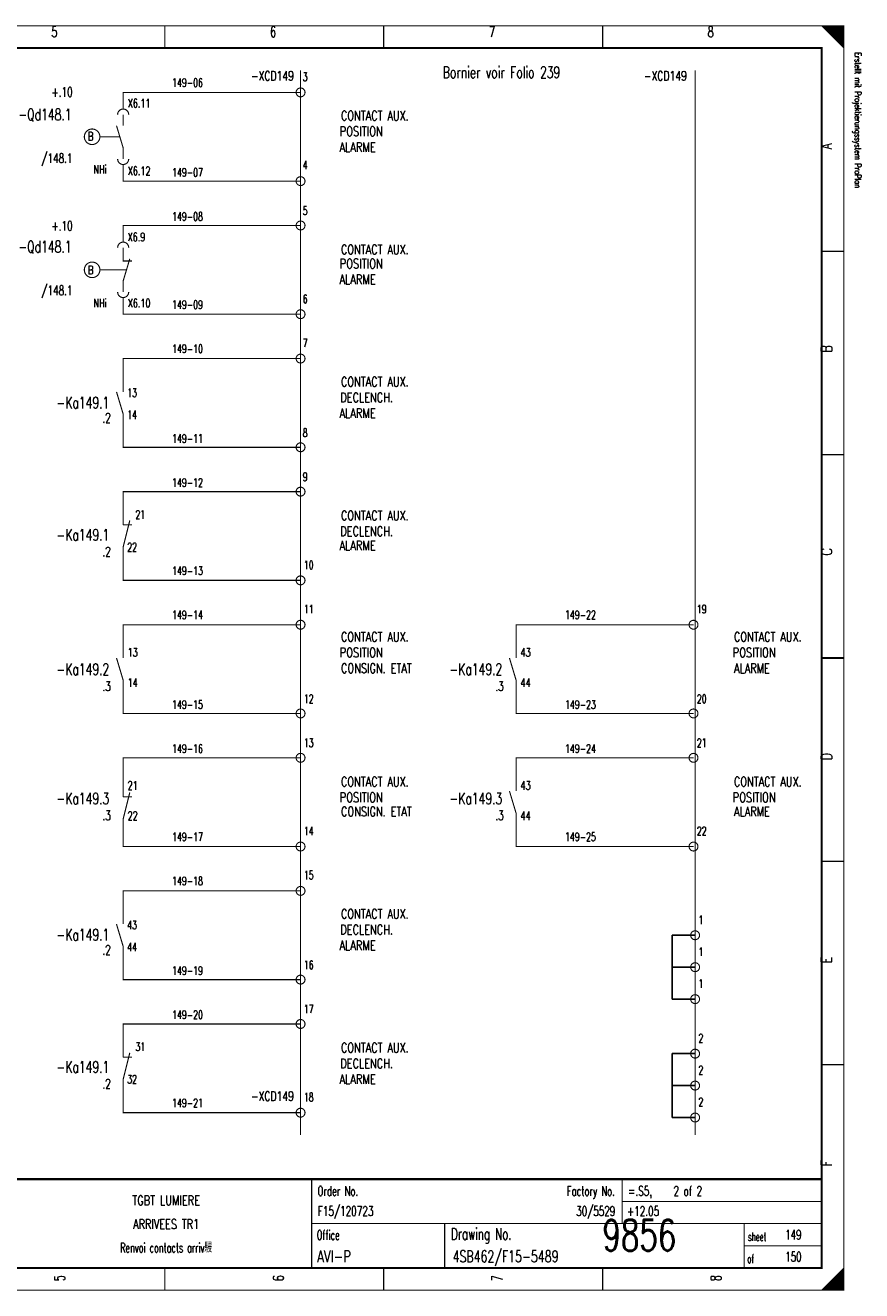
# Model space of a CAD drawing. Header units: centimetres. Extents: x 0 to 491, y -1040 to 69.
# Tile 148 of 181: x 472 to 491, y -560 to -531. Entities that reach past the tile are written whole.
import ezdxf
from ezdxf.enums import TextEntityAlignment as Align

# ---------------------------------------------------------------- set-up
doc = ezdxf.new("R2010")
doc.units = ezdxf.units.CM
doc.header["$MEASUREMENT"] = 0
doc.linetypes.add('STRICH-PUNKT', pattern=[4.7, 3, -0.75, 0.2, -0.75])
doc.layers.get('0').update_dxf_attribs({"color": 9, "linetype": 'CONTINUOUS'})
doc.styles.get("Standard").update_dxf_attribs({"font": 'romans.shx', "bigfont": 'TXT.shx'})

msp = doc.modelspace()

# ---------------------------------------------------------------- linework, layer by layer
at = {"color": 0, "const_width": 0.025, "flags": 128}
for points in [[(450, -545.75), (450, -531.5), (490.5, -531.5), (490.5, -560), (450, -560), (450, -545.75)], [(490, -531.5), (490.5, -532), (490.475, -531.975), (490.475, -531.5), (490.45, -531.5), (490.45, -531.95), (490.425, -531.925), (490.425, -531.5), (490.4, -531.5), (490.4, -531.9), (490.375, -531.875), (490.375, -531.5), (490.35, -531.5), (490.35, -531.85), (490.325, -531.825)], [(490.15, -531.65), (490.15, -531.5), (490.125, -531.5), (490.125, -531.625), (490.1, -531.6), (490.1, -531.5), (490.075, -531.5), (490.075, -531.575), (490.05, -531.55), (490.05, -531.5), (490.025, -531.5), (490.025, -531.525)], [(490.325, -531.825), (490.325, -531.5), (490.3, -531.5), (490.3, -531.8), (490.275, -531.775), (490.275, -531.5), (490.25, -531.5), (490.25, -531.75), (490.225, -531.725), (490.225, -531.5), (490.2, -531.5), (490.2, -531.7), (490.175, -531.675), (490.175, -531.5), (490.15, -531.5)], [(490.475, -559.525), (490.475, -560), (490.45, -560), (490.45, -559.55), (490.425, -559.575), (490.425, -560), (490.4, -560), (490.4, -559.6), (490.375, -559.625), (490.375, -560), (490.35, -560), (490.35, -559.65), (490.325, -559.675), (490.325, -560), (490.3, -560)], [(490.125, -559.875), (490.125, -560), (490.1, -560), (490.1, -559.9), (490.075, -559.925), (490.075, -560), (490.05, -560), (490.05, -559.95), (490.025, -559.975), (490.025, -560)], [(490.3, -560), (490.3, -559.7), (490.275, -559.725), (490.275, -560), (490.25, -560), (490.25, -559.75), (490.225, -559.775), (490.225, -560), (490.2, -560), (490.2, -559.8), (490.175, -559.825), (490.175, -560), (490.15, -560), (490.15, -559.85), (490.125, -559.875)]]:
    msp.add_lwpolyline(points, dxfattribs=at)
at = {"color": 0, "flags": 128}
for points, const_width in [([(450, -531.5), (490.5, -531.5), (490.5, -560), (450, -560)], 0.025), ([(450.5, -532), (490, -532), (490, -559.5), (450.5, -559.5)], 0.05), ([(450.5, -532), (490, -532), (490, -559.5), (450.5, -559.5)], 0.025)]:
    msp.add_lwpolyline(points, close=True, dxfattribs=dict(at, const_width=const_width))
at = {"color": 0}
for points, const_width in [([(475.188, -531.5), (475.188, -532)], 0.025), ([(480.125, -531.5), (480.125, -532)], 0.025), ([(485.062, -531.5), (485.062, -532)], 0.025), ([(490.5, -536.583), (490, -536.583)], 0.025), ([(490.5, -541.167), (490, -541.167)], 0.025), ([(490, -545.75), (490.5, -545.75)], 0.05), ([(490.5, -545.75), (490, -545.75)], 0.025), ([(490.5, -550.333), (490, -550.333)], 0.025), ([(490.5, -554.917), (490, -554.917)], 0.025), ([(490, -557.5), (450.5, -557.5)], 0.05), ([(478.5, -557.5), (478.5, -559.5)], 0.025), ([(485.5, -557.5), (485.5, -558.5)], 0.025), ([(485.5, -558), (490, -558)], 0.025), ([(478.5, -558.5), (490, -558.5)], 0.025), ([(481.5, -558.5), (481.5, -559.5)], 0.025), ([(488.25, -558.5), (488.25, -559.5)], 0.025), ([(488.25, -559), (490, -559)], 0.025), ([(475.188, -560), (475.188, -559.5)], 0.025), ([(480.125, -560), (480.125, -559.5)], 0.025), ([(485.062, -560), (485.062, -559.5)], 0.025), ([(490.5, -559.5), (490, -560)], 0.025)]:
    msp.add_lwpolyline(points, dxfattribs=dict(at, const_width=const_width))
at = {"color": 0, "linetype": 'STRICH-PUNKT', "const_width": 0.025}
for points in [[(478.25, -532.5), (478.25, -556.5)], [(487.146, -532.5), (487.146, -556.5)]]:
    msp.add_lwpolyline(points, dxfattribs=at)
at = {"color": 1, "const_width": 0.025, "flags": 128}
for points in [[(474.25, -533.25), (474.25, -533), (478.25, -533)], [(474.1, -533.75), (474.25, -534.25), (474.25, -534.5)], [(478.25, -535), (474.25, -535), (474.25, -534.75)], [(474.25, -536.25), (474.25, -536), (478.25, -536)], [(474.25, -536.75), (474.25, -536.8), (474.45, -536.8)], [(474.4, -536.75), (474.25, -537.25), (474.25, -537.5)], [(478.25, -538), (474.25, -538), (474.25, -537.75)], [(474.25, -542.75), (474.25, -542), (478.25, -542)], [(478.25, -544), (474.25, -544), (474.25, -543.25)]]:
    msp.add_lwpolyline(points, dxfattribs=at)
for points in [[(478.35, -533, 1), (478.15, -533, 1)], [(473.725, -534, 1), (473.375, -534, 1)], [(478.35, -535, 1), (478.15, -535, 1)], [(478.35, -536, 1), (478.15, -536, 1)], [(473.725, -537, 1), (473.375, -537, 1)], [(478.35, -538, 1), (478.15, -538, 1)], [(478.35, -542, 1), (478.15, -542, 1)], [(478.35, -544, 1), (478.15, -544, 1)]]:
    msp.add_lwpolyline(points, format="xyb", close=True, dxfattribs=at)
for points in [[(474.375, -533.5, 1), (474.125, -533.5, 1)], [(474.125, -534.5, 1), (474.375, -534.5, 1)], [(474.375, -536.5, 1), (474.125, -536.5, 1)], [(474.125, -537.5, 1), (474.375, -537.5, 1)]]:
    msp.add_lwpolyline(points, format="xyb", dxfattribs=at)
at = {"color": 1, "const_width": 0.025}
for points in [[(474.25, -533.375), (474.25, -533.25)], [(474.25, -533.5), (474.25, -533.75)], [(474.175, -534), (473.725, -534)], [(474.25, -534.625), (474.25, -534.75)], [(474.25, -536.375), (474.25, -536.25)], [(474.25, -536.5), (474.25, -536.75)], [(474.325, -537), (473.725, -537)], [(474.25, -537.625), (474.25, -537.75)], [(474.4, -542.65), (474.25, -543.25)], [(474.25, -542.75), (474.45, -542.75)]]:
    msp.add_lwpolyline(points, dxfattribs=at)
at = {"color": 4, "const_width": 0.025, "flags": 128}
for points in [[(474.25, -539.75), (474.25, -539), (478.25, -539)], [(478.25, -541), (474.25, -541), (474.25, -540.25)], [(483.11, -545.25), (483.11, -545), (487.11, -545)], [(482.96, -545.75), (483.11, -546.25), (483.11, -546.5)], [(487.11, -547), (483.11, -547), (483.11, -546.75)], [(483.11, -548.25), (483.11, -548), (487.11, -548)], [(482.96, -548.75), (483.11, -549.25), (483.11, -549.5)], [(487.11, -550), (483.11, -550), (483.11, -549.75)]]:
    msp.add_lwpolyline(points, dxfattribs=at)
for points in [[(478.35, -539, 1), (478.15, -539, 1)], [(478.35, -541, 1), (478.15, -541, 1)], [(487.21, -545, 1), (487.01, -545, 1)], [(487.21, -547, 1), (487.01, -547, 1)], [(487.21, -548, 1), (487.01, -548, 1)], [(487.21, -550, 1), (487.01, -550, 1)]]:
    msp.add_lwpolyline(points, format="xyb", close=True, dxfattribs=at)
at = {"color": 4, "const_width": 0.025}
for points in [[(474.1, -539.75), (474.25, -540.25)], [(483.11, -545.375), (483.11, -545.25)], [(483.11, -545.321), (483.11, -545.571)], [(483.11, -545.5), (483.11, -545.75)], [(483.11, -546.396), (483.11, -546.646)], [(483.11, -546.625), (483.11, -546.75)], [(483.11, -548.375), (483.11, -548.25)], [(483.11, -548.324), (483.11, -548.574)], [(483.11, -548.5), (483.11, -548.75)], [(483.11, -549.381), (483.11, -549.631)], [(483.11, -549.625), (483.11, -549.75)]]:
    msp.add_lwpolyline(points, dxfattribs=at)
at = {"color": 5, "const_width": 0.025, "flags": 128}
for points in [[(474.25, -545.25), (474.25, -545), (478.25, -545)], [(474.1, -545.75), (474.25, -546.25), (474.25, -546.5)], [(478.25, -547), (474.25, -547), (474.25, -546.75)], [(474.25, -551.75), (474.25, -551), (478.25, -551)], [(478.25, -553), (474.25, -553), (474.25, -552.25)]]:
    msp.add_lwpolyline(points, dxfattribs=at)
for points in [[(478.35, -545, 1), (478.15, -545, 1)], [(478.35, -547, 1), (478.15, -547, 1)], [(478.35, -551, 1), (478.15, -551, 1)], [(478.35, -553, 1), (478.15, -553, 1)]]:
    msp.add_lwpolyline(points, format="xyb", close=True, dxfattribs=at)
at = {"color": 5, "const_width": 0.025}
for points in [[(474.25, -545.375), (474.25, -545.25)], [(474.25, -545.321), (474.25, -545.571)], [(474.25, -545.5), (474.25, -545.75)], [(474.25, -546.396), (474.25, -546.646)], [(474.25, -546.625), (474.25, -546.75)], [(474.1, -551.75), (474.25, -552.25)]]:
    msp.add_lwpolyline(points, dxfattribs=at)
at = {"color": 6, "const_width": 0.025, "flags": 128}
for points in [[(478.35, -548, 1), (478.15, -548, 1)], [(478.35, -550, 1), (478.15, -550, 1)], [(478.35, -554, 1), (478.15, -554, 1)], [(478.35, -556, 1), (478.15, -556, 1)]]:
    msp.add_lwpolyline(points, format="xyb", close=True, dxfattribs=at)
for points in [[(474.25, -548.25), (474.25, -548), (478.25, -548)], [(478.25, -550), (474.25, -550), (474.25, -549.75)], [(474.25, -554.75), (474.25, -554), (478.25, -554)], [(478.25, -556), (474.25, -556), (474.25, -555.25)]]:
    msp.add_lwpolyline(points, dxfattribs=at)
at = {"color": 6, "const_width": 0.025}
for points in [[(474.25, -548.375), (474.25, -548.25)], [(474.25, -548.324), (474.25, -548.574)], [(474.25, -548.5), (474.25, -548.881)], [(474.4, -548.781), (474.25, -549.381)], [(474.25, -548.881), (474.45, -548.881)], [(474.25, -549.381), (474.25, -549.631)], [(474.25, -549.625), (474.25, -549.75)], [(474.4, -554.65), (474.25, -555.25)], [(474.25, -554.75), (474.45, -554.75)]]:
    msp.add_lwpolyline(points, dxfattribs=at)
at = {"color": 0, "const_width": 0.025, "flags": 128}
for points in [[(487.246, -552, 1), (487.046, -552, 1)], [(487.246, -552.72, 1), (487.046, -552.72, 1)], [(487.246, -553.44, 1), (487.046, -553.44, 1)], [(487.246, -554.669, 1), (487.046, -554.669, 1)], [(487.246, -555.389, 1), (487.046, -555.389, 1)], [(487.246, -556.109, 1), (487.046, -556.109, 1)]]:
    msp.add_lwpolyline(points, format="xyb", close=True, dxfattribs=at)
at = {"color": 0, "linetype": 'Continuous'}
for points in [[(487.146, -552), (486.629, -552)], [(486.629, -552), (486.629, -553.44)], [(487.146, -552.72), (486.629, -552.72)], [(487.146, -553.44), (486.629, -553.44)], [(486.629, -554.669), (486.629, -556.109)], [(487.146, -554.669), (486.629, -554.669)], [(487.146, -555.389), (486.629, -555.389)], [(487.146, -556.109), (486.629, -556.109)]]:
    msp.add_lwpolyline(points, dxfattribs=at)

# ---------------------------------------------------------------- texts
at = {"color": 0}
for s, height, width, p in [('5', 0.238, 0.672, (472.699, -531.514)), ('6', 0.238, 0.672, (477.632, -531.514)), ('7', 0.238, 0.672, (482.566, -531.514)), ('8', 0.238, 0.672, (487.499, -531.514)), ('TGBT LUMIERE', 0.21431, 0.754667, (475.219, -557.87)), ('ARRIVEES TR1', 0.21431, 0.747333, (475.219, -558.403)), ('Renvoi contacts arriv駸', 0.21431, 0.615304, (475.219, -558.935))]:
    msp.add_text(s, height=height, dxfattribs=dict(at, width=width)).set_placement(p, align=Align.TOP_CENTER)
at = {"color": 0, "width": 0.622634}
msp.add_text('Erstellt mit Projektierungssystem ProPlan', height=0.14288, rotation=270, dxfattribs=at).set_placement((490.702, -532.094), align=Align.BOTTOM_LEFT)
at = {"color": 1, "width": 0.713143}
msp.add_text('-XCD149', height=0.2143, dxfattribs=at).set_placement((478.101, -532.799), align=Align.BOTTOM_RIGHT)
at = {"color": 1, "width": 0.672}
for s, height, p in [('3', 0.191, (478.298, -532.803)), ('4', 0.191, (478.298, -534.791)), ('5', 0.191, (478.298, -535.82)), ('6', 0.191, (478.298, -537.808)), ('9', 0.191, (478.298, -541.818)), ('21', 0.1905, (474.527, -542.67)), ('10', 0.1905, (478.325, -543.806))]:
    msp.add_text(s, height=height, dxfattribs=at).set_placement(p, align=Align.BOTTOM_LEFT)
at = {"color": 0}
for s, height, width, p in [('Bornier voir Folio 239', 0.26194, 0.68, (484.107, -532.757)), ('-XCD149', 0.2143, 0.713143, (486.961, -532.799)), ('30/5529', 0.2143, 0.675429, (485.346, -558.389))]:
    msp.add_text(s, height=height, dxfattribs=dict(at, width=width)).set_placement(p, align=Align.BOTTOM_RIGHT)
at = {"color": 1}
for s, height, width, p in [('149-06', 0.1905, 0.676, (475.353, -532.685)), ('X6.11', 0.1905, 0.6944, (474.355, -533.147)), ('X6.12', 0.1905, 0.6944, (474.355, -534.673)), ('149-07', 0.1905, 0.676, (475.353, -534.708)), ('149-08', 0.1905, 0.676, (475.353, -535.702)), ('X6.9', 0.1905, 0.7, (474.35, -536.164)), ('X6.10', 0.1905, 0.6944, (474.355, -537.654)), ('149-09', 0.1905, 0.676, (475.353, -537.69)), ('149-12', 0.1905, 0.676, (475.353, -541.7)), ('CONTACT AUX.', 0.21431, 0.749333, (479.161, -542.432)), ('DECLENCH.', 0.2143, 0.752889, (479.145, -542.786)), ('ALARME', 0.2143, 0.76, (479.127, -543.106)), ('22', 0.1905, 0.672, (474.342, -543.156)), ('149-13', 0.1905, 0.676, (475.353, -543.688))]:
    msp.add_text(s, height=height, dxfattribs=dict(at, width=width)).set_placement(p, align=Align.TOP_LEFT)
at = {"color": 0}
for s, height, width, p in [('+.10', 0.2143, 0.684, (473.112, -532.884)), ('-Qd148.1', 0.2619, 0.68, (473.086, -533.367)), ('/148.1', 0.2143, 0.68, (473.107, -534.375)), ('/148.1', 0.2143, 0.68, (473.107, -534.375)), ('+.10', 0.2143, 0.684, (473.112, -535.901)), ('-Qd148.1', 0.2619, 0.68, (473.086, -536.348)), ('/148.1', 0.2143, 0.68, (473.107, -537.356)), ('/148.1', 0.2143, 0.68, (473.107, -537.356)), ('Factory No.', 0.21431, 0.646545, (485.335, -557.658))]:
    msp.add_text(s, height=height, dxfattribs=dict(at, width=width)).set_placement(p, align=Align.TOP_RIGHT)
for s, height, width, p in [('CONTACT AUX.', 0.21431, 0.749333, (479.161, -533.417)), ('POSITION', 0.2143, 0.76, (479.133, -533.771)), ('ALARME', 0.2143, 0.76, (479.127, -534.126)), ('CONTACT AUX.', 0.21431, 0.749333, (479.161, -536.433)), ('POSITION', 0.2143, 0.76, (479.133, -536.753)), ('ALARME', 0.2143, 0.76, (479.127, -537.108)), ('CONTACT AUX.', 0.21431, 0.749333, (488.021, -545.164)), ('POSITION', 0.2143, 0.76, (487.993, -545.519)), ('ALARME', 0.2143, 0.750154, (488.023, -545.874)), ('CONTACT AUX.', 0.21431, 0.749333, (488.021, -548.43)), ('POSITION', 0.2143, 0.76, (487.993, -548.785)), ('ALARME', 0.2143, 0.750154, (488.023, -549.104)), ('Order No.', 0.2143, 0.656889, (478.633, -557.658)), ('=.S5,    2 of 2', 0.21431, 0.682667, (485.637, -557.658)), ('Office', 0.2143, 0.626667, (478.615, -558.651)), ('Drawing No.', 0.26194, 0.646545, (481.643, -558.602)), ('sheet', 0.1905, 0.6, (488.338, -558.701)), ('of', 0.1905, 0.6, (488.323, -559.198))]:
    msp.add_text(s, height=height, dxfattribs=dict(at, width=width)).set_placement(p, align=Align.TOP_LEFT)
at = {"color": 1}
for s, height, width, p in [('B', 0.191, 0.76, (473.515, -533.892)), ('NHi', 0.1905, 0.706667, (473.728, -534.637)), ('B', 0.191, 0.76, (473.515, -536.909)), ('NHi', 0.1905, 0.706667, (473.728, -537.654))]:
    msp.add_text(s, height=height, dxfattribs=dict(at, width=width)).set_placement(p, align=Align.TOP_CENTER)
at = {"color": 0, "width": 0.76}
for s, p in [('A', (489.991, -534.283)), ('B', (489.991, -538.861)), ('C', (489.992, -543.439)), ('D', (489.992, -548.053)), ('E', (489.991, -552.632)), ('F', (489.991, -557.21))]:
    msp.add_text(s, height=0.238, rotation=90, dxfattribs=at).set_placement(p, align=Align.TOP_LEFT)
at = {"color": 4, "width": 0.672}
for s, height, p in [('7', 0.191, (478.298, -538.801)), ('8', 0.191, (478.298, -540.824)), ('19', 0.1905, (487.185, -544.8)), ('20', 0.1905, (487.185, -546.823)), ('21', 0.1905, (487.185, -547.816)), ('22', 0.1905, (487.185, -549.804))]:
    msp.add_text(s, height=height, dxfattribs=at).set_placement(p, align=Align.BOTTOM_LEFT)
at = {"color": 4}
for s, height, width, p in [('149-10', 0.1905, 0.676, (475.353, -538.684)), ('13', 0.1905, 0.672, (474.342, -539.677)), ('CONTACT AUX.', 0.21431, 0.749333, (479.161, -539.415)), ('DECLENCH.', 0.2143, 0.752889, (479.145, -539.77)), ('14', 0.1905, 0.672, (474.342, -540.174)), ('ALARME', 0.2143, 0.76, (479.127, -540.125)), ('149-11', 0.1905, 0.676, (475.353, -540.707)), ('149-22', 0.1905, 0.676, (484.213, -544.682)), ('43', 0.1905, 0.7, (483.21, -545.528)), ('44', 0.1905, 0.7, (483.21, -546.212)), ('149-23', 0.1905, 0.676, (484.213, -546.705)), ('149-24', 0.1905, 0.676, (484.213, -547.699)), ('43', 0.1905, 0.7, (483.21, -548.528)), ('44', 0.1905, 0.7, (483.21, -549.212)), ('149-25', 0.1905, 0.676, (484.213, -549.686))]:
    msp.add_text(s, height=height, dxfattribs=dict(at, width=width)).set_placement(p, align=Align.TOP_LEFT)
for s, height, width, p in [('-Ka149.1', 0.2619, 0.68, (473.938, -539.862)), ('.2', 0.2143, 0.684, (473.971, -540.231)), ('-Ka149.2', 0.2619, 0.68, (482.798, -545.873)), ('.3', 0.2143, 0.684, (482.831, -546.278)), ('-Ka149.3', 0.2619, 0.68, (482.798, -548.786)), ('.3', 0.2143, 0.684, (482.831, -549.191))]:
    msp.add_text(s, height=height, dxfattribs=dict(at, width=width)).set_placement(p, align=Align.TOP_RIGHT)
at = {"color": 1}
for s, height, width, p in [('-Ka149.1', 0.2619, 0.68, (473.938, -542.843)), ('.2', 0.2143, 0.684, (473.971, -543.248))]:
    msp.add_text(s, height=height, dxfattribs=dict(at, width=width)).set_placement(p, align=Align.TOP_RIGHT)
at = {"color": 5}
for s, height, width, p in [('149-14', 0.1905, 0.676, (475.353, -544.682)), ('CONTACT AUX.', 0.21431, 0.749333, (479.161, -545.164)), ('13', 0.1905, 0.7, (474.35, -545.528)), ('POSITION', 0.2143, 0.76, (479.133, -545.519)), ('CONSIGN. ETAT', 0.21431, 0.750154, (479.163, -545.874)), ('14', 0.1905, 0.7, (474.35, -546.212)), ('149-15', 0.1905, 0.676, (475.353, -546.705)), ('149-18', 0.1905, 0.676, (475.353, -550.68)), ('43', 0.1905, 0.672, (474.342, -551.674)), ('CONTACT AUX.', 0.21431, 0.749333, (479.161, -551.411)), ('DECLENCH.', 0.2143, 0.752889, (479.145, -551.766)), ('44', 0.1905, 0.672, (474.342, -552.17)), ('ALARME', 0.2143, 0.76, (479.127, -552.121)), ('149-19', 0.1905, 0.676, (475.353, -552.703))]:
    msp.add_text(s, height=height, dxfattribs=dict(at, width=width)).set_placement(p, align=Align.TOP_LEFT)
at = {"color": 5, "width": 0.672}
for s, p in [('11', (478.325, -544.8)), ('12', (478.325, -546.823)), ('15', (478.325, -550.798)), ('16', (478.325, -552.821))]:
    msp.add_text(s, height=0.1905, dxfattribs=at).set_placement(p, align=Align.BOTTOM_LEFT)
at = {"color": 5}
for s, height, width, p in [('-Ka149.2', 0.2619, 0.68, (473.938, -545.873)), ('.3', 0.2143, 0.684, (473.971, -546.278)), ('-Ka149.1', 0.2619, 0.68, (473.938, -551.858)), ('.2', 0.2143, 0.684, (473.971, -552.227))]:
    msp.add_text(s, height=height, dxfattribs=dict(at, width=width)).set_placement(p, align=Align.TOP_RIGHT)
at = {"color": 6, "width": 0.672}
for s, p in [('13', (478.325, -547.816)), ('14', (478.325, -549.804)), ('17', (478.325, -553.814)), ('31', (474.527, -554.666)), ('18', (478.325, -555.802))]:
    msp.add_text(s, height=0.1905, dxfattribs=at).set_placement(p, align=Align.BOTTOM_LEFT)
at = {"color": 6}
for s, height, width, p in [('149-16', 0.1905, 0.676, (475.353, -547.699)), ('21', 0.1905, 0.7, (474.35, -548.528)), ('CONTACT AUX.', 0.21431, 0.749333, (479.161, -548.43)), ('POSITION', 0.2143, 0.76, (479.133, -548.785)), ('CONSIGN. ETAT', 0.21431, 0.750154, (479.163, -549.104)), ('22', 0.1905, 0.7, (474.35, -549.212)), ('149-17', 0.1905, 0.676, (475.353, -549.686)), ('149-20', 0.1905, 0.676, (475.353, -553.697)), ('CONTACT AUX.', 0.21431, 0.749333, (479.161, -554.428)), ('DECLENCH.', 0.2143, 0.752889, (479.145, -554.783)), ('32', 0.1905, 0.672, (474.342, -555.152)), ('ALARME', 0.2143, 0.76, (479.127, -555.138)), ('149-21', 0.1905, 0.676, (475.353, -555.684))]:
    msp.add_text(s, height=height, dxfattribs=dict(at, width=width)).set_placement(p, align=Align.TOP_LEFT)
for s, height, width, p in [('-Ka149.3', 0.2619, 0.68, (473.938, -548.786)), ('.3', 0.2143, 0.684, (473.971, -549.191)), ('-Ka149.1', 0.2619, 0.68, (473.938, -554.839)), ('.2', 0.2143, 0.684, (473.971, -555.244))]:
    msp.add_text(s, height=height, dxfattribs=dict(at, width=width)).set_placement(p, align=Align.TOP_RIGHT)
at = {"color": 0}
for s, height, width, p in [('1', 0.191, 0.672, (487.221, -551.804)), ('1', 0.191, 0.672, (487.221, -552.524)), ('1', 0.191, 0.672, (487.221, -553.244)), ('2', 0.191, 0.672, (487.221, -554.473)), ('2', 0.191, 0.672, (487.221, -555.193)), ('2', 0.191, 0.672, (487.221, -555.913)), ('F15/120723', 0.2143, 0.6832, (478.639, -558.389)), ('+12.05', 0.2143, 0.68, (485.611, -558.389)), ('9856', 0.7, 0.6928, (485.058, -559.322)), ('149', 0.2143, 0.672, (489.177, -558.921)), ('4SB462/F15-5489', 0.26194, 0.6928, (481.679, -559.449)), ('AVI-P', 0.2619, 0.7472, (478.624, -559.449)), ('150', 0.2143, 0.672, (489.177, -559.418))]:
    msp.add_text(s, height=height, dxfattribs=dict(at, width=width)).set_placement(p, align=Align.BOTTOM_LEFT)
at = {"color": 6, "width": 0.713143}
msp.add_text('-XCD149', height=0.2143, dxfattribs=at).set_placement((478.101, -555.798), align=Align.BOTTOM_RIGHT)
at = {"color": 0, "width": 0.672}
for s, p in [('5', (472.699, -559.73)), ('6', (477.632, -559.73)), ('7', (482.566, -559.73)), ('8', (487.499, -559.73))]:
    msp.add_text(s, height=0.238, rotation=90, dxfattribs=at).set_placement(p, align=Align.TOP_CENTER)

doc.saveas('drawing.dxf')
